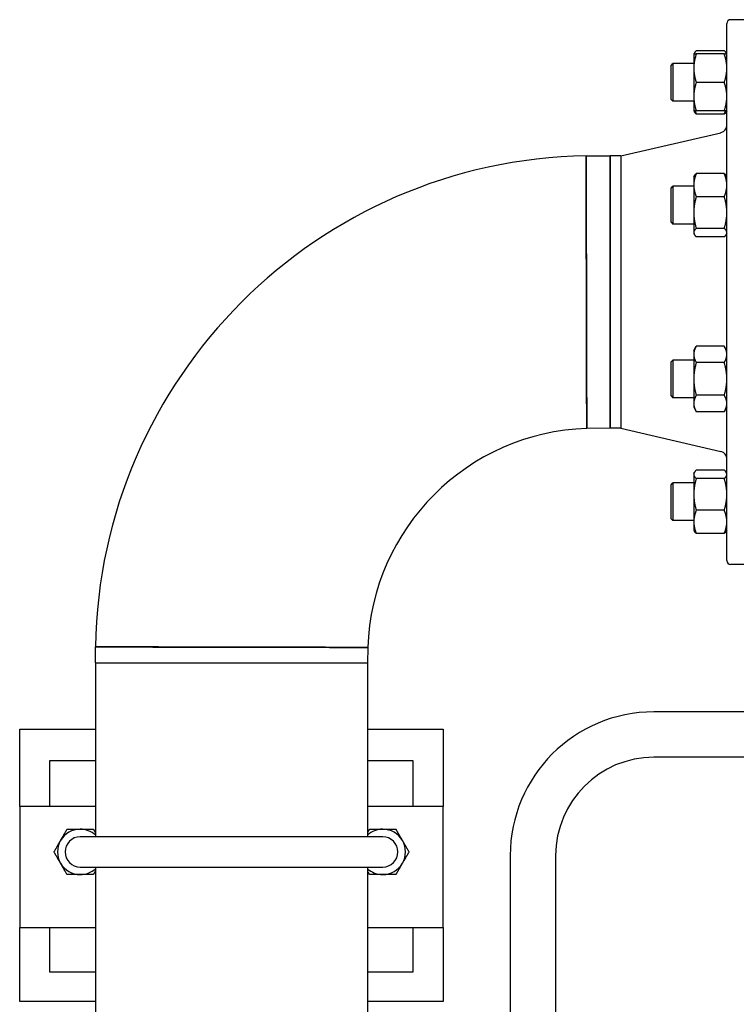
# Paper-space layout 'SHEET_2' of a CAD drawing. Header units: inches. Extents: x 2 to 369, y 6 to 267.
# Tile 26 of 64: x 66 to 78, y 118 to 135. Entities that reach past the tile are written whole.
import ezdxf

# ---------------------------------------------------------------- set-up
doc = ezdxf.new("R2010")
doc.units = ezdxf.units.IN
doc.header["$LTSCALE"] = 8
doc.header["$MEASUREMENT"] = 0
doc.layers.get('0').update_dxf_attribs({"lineweight": 25})

psp = doc.layouts.new('SHEET_2')

# ---------------------------------------------------------------- linework, layer by layer
for p, q in [((77.663, 125.69), (77.663, 134.565)), ((78.476, 134.628), (77.726, 134.628)), ((77.116, 134.061), (77.126, 134.077)), ((77.116, 134.061), (77.116, 133.827)), ((77.621, 134.115), (77.158, 134.115)), ((77.621, 134.061), (77.158, 134.061)), ((77.663, 134.061), (77.654, 134.077)), ((76.741, 133.873), (76.773, 133.905)), ((76.773, 133.905), (76.773, 133.28)), ((77.116, 133.905), (76.773, 133.905)), ((76.741, 133.311), (76.741, 133.873)), ((77.116, 133.827), (77.116, 133.358)), ((77.621, 133.592), (77.158, 133.592)), ((76.741, 133.311), (76.773, 133.28)), ((77.116, 133.28), (76.773, 133.28)), ((77.116, 133.358), (77.116, 133.123)), ((77.116, 133.123), (77.126, 133.107)), ((77.621, 133.123), (77.158, 133.123)), ((77.621, 133.069), (77.158, 133.069)), ((77.663, 133.123), (77.654, 133.107)), ((75.913, 132.378), (77.566, 132.761)), ((75.339, 132.376), (75.733, 132.378)), ((75.733, 132.378), (75.733, 127.878)), ((75.913, 132.378), (75.733, 132.378)), ((75.733, 127.878), (75.733, 132.378)), ((75.913, 132.378), (75.913, 127.878)), ((77.116, 132.031), (77.126, 132.048)), ((77.116, 132.031), (77.116, 131.894)), ((77.621, 132.085), (77.158, 132.085)), ((77.663, 132.031), (77.654, 132.048)), ((76.741, 131.844), (76.773, 131.875)), ((76.741, 131.281), (76.741, 131.844)), ((76.773, 131.875), (76.773, 131.25)), ((77.116, 131.875), (76.773, 131.875)), ((77.116, 131.894), (77.116, 131.441)), ((77.621, 131.703), (77.158, 131.703)), ((77.116, 131.441), (77.116, 131.11)), ((76.741, 131.281), (76.773, 131.25)), ((77.116, 131.25), (76.773, 131.25)), ((77.621, 131.18), (77.158, 131.18)), ((77.116, 131.11), (77.116, 131.094)), ((77.116, 131.094), (77.126, 131.077)), ((77.621, 131.04), (77.158, 131.04)), ((77.663, 131.094), (77.654, 131.077)), ((77.116, 129.161), (77.158, 129.234)), ((77.621, 129.234), (77.158, 129.234)), ((77.663, 129.161), (77.621, 129.234)), ((76.741, 128.974), (76.773, 129.005)), ((76.773, 129.005), (76.773, 128.38)), ((77.116, 129.005), (76.773, 129.005)), ((77.116, 129.161), (77.116, 129.098)), ((77.116, 129.098), (77.116, 128.693)), ((76.741, 128.411), (76.741, 128.974)), ((77.621, 128.963), (77.158, 128.963)), ((77.116, 128.693), (77.116, 128.287)), ((76.741, 128.411), (76.773, 128.38)), ((77.116, 128.38), (76.773, 128.38)), ((77.621, 128.422), (77.158, 128.422)), ((77.116, 128.287), (77.116, 128.224)), ((77.116, 128.224), (77.158, 128.151)), ((77.663, 128.224), (77.621, 128.151)), ((77.621, 128.151), (77.158, 128.151)), ((75.733, 127.878), (75.348, 127.875)), ((75.913, 127.878), (75.733, 127.878)), ((75.913, 127.878), (77.566, 127.494)), ((77.116, 127.132), (77.126, 127.148)), ((77.116, 127.132), (77.116, 127.116)), ((77.116, 127.116), (77.116, 126.784)), ((77.621, 127.186), (77.158, 127.186)), ((77.663, 127.132), (77.654, 127.148)), ((76.741, 126.944), (76.773, 126.976)), ((76.741, 126.382), (76.741, 126.944)), ((76.773, 126.976), (76.773, 126.351)), ((77.116, 126.976), (76.773, 126.976)), ((77.621, 127.046), (77.158, 127.046)), ((77.116, 126.784), (77.116, 126.332)), ((77.621, 126.523), (77.158, 126.523)), ((76.741, 126.382), (76.773, 126.351)), ((77.116, 126.351), (76.773, 126.351)), ((77.116, 126.332), (77.116, 126.194)), ((77.116, 126.194), (77.126, 126.178)), ((77.621, 126.14), (77.158, 126.14)), ((77.663, 126.194), (77.654, 126.178)), ((78.476, 125.628), (77.726, 125.628)), ((67.226, 124.003), (67.227, 124.264)), ((71.728, 124.256), (71.726, 124.003)), ((67.226, 124.003), (71.726, 124.003)), ((67.226, 124.003), (67.226, 121.128)), ((67.226, 124.003), (71.726, 124.003)), ((71.726, 124.003), (71.726, 121.128)), ((80.257, 123.192), (76.458, 123.192)), ((65.976, 121.628), (65.976, 122.905)), ((65.976, 122.905), (67.226, 122.905)), ((71.726, 122.905), (72.976, 122.905)), ((72.976, 122.905), (72.976, 121.628)), ((66.476, 121.628), (66.476, 122.39)), ((66.476, 122.39), (67.226, 122.39)), ((71.726, 122.39), (72.476, 122.39)), ((72.476, 122.39), (72.476, 121.628)), ((80.257, 122.442), (76.458, 122.442)), ((65.976, 121.628), (65.976, 119.628)), ((67.226, 121.628), (65.976, 121.628)), ((72.976, 121.628), (71.726, 121.628)), ((72.976, 119.628), (72.976, 121.628)), ((71.976, 121.128), (66.976, 121.128)), ((74.083, 120.817), (74.083, 112.198)), ((74.833, 120.817), (74.833, 112.198)), ((66.976, 120.628), (71.976, 120.628)), ((67.226, 120.628), (67.226, 114.873)), ((71.726, 120.628), (71.726, 114.873)), ((65.976, 119.628), (67.226, 119.628)), ((65.976, 118.405), (65.976, 119.628)), ((66.476, 118.89), (66.476, 119.628)), ((71.726, 119.628), (72.976, 119.628)), ((72.476, 119.628), (72.476, 118.89)), ((72.976, 119.628), (72.976, 118.405)), ((67.226, 118.89), (66.476, 118.89)), ((72.476, 118.89), (71.726, 118.89)), ((67.226, 118.405), (65.976, 118.405)), ((72.976, 118.405), (71.726, 118.405))]:
    psp.add_line(p, q)
for centre, radius, start, end in [((77.726, 134.565), 0.0625, 90, 180), ((77.538, 132.883), 0.125, 283.0693, 0), ((75.476, 124.128), 8.25, 90.9502, 179.0498), ((75.476, 124.128), 3.75, 91.9555, 178.0445), ((77.538, 127.372), 0.125, 0, 76.9307), ((77.726, 125.69), 0.0625, 180, 270), ((76.458, 120.817), 2.375, 90, 180), ((76.458, 120.817), 1.625, 90, 180), ((66.976, 120.878), 0.375, 90, 150), ((66.976, 120.878), 0.375, 48.1897, 90), ((71.976, 120.878), 0.375, 90, 131.8103), ((71.976, 120.878), 0.375, 30, 90), ((66.976, 120.878), 0.375, 150, 210), ((66.976, 120.878), 0.25, 90, 270), ((71.976, 120.878), 0.25, 270, 90), ((71.976, 120.878), 0.375, 330, 30), ((66.976, 120.878), 0.375, 210, 270), ((66.976, 120.878), 0.375, 270, 311.8103), ((71.976, 120.878), 0.375, 228.1897, 270), ((71.976, 120.878), 0.375, 270, 330)]:
    psp.add_arc(centre, radius, start, end)
for points, weights in [([(77.158, 134.061), (77.116, 133.935), (77.116, 133.827)], [1.10906450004, 1.0930923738, 1]), ([(77.116, 134.061), (77.116, 134.061), (77.158, 134.061)], [1, 1.0930923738, 1.10906450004]), ([(77.158, 134.115), (77.126, 134.086), (77.119, 134.061)], [1.10906450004, 1.09674264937, 1.03852268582]), ([(77.661, 134.061), (77.654, 134.086), (77.621, 134.115)], [1.03852268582, 1.09674264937, 1.10906450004]), ([(77.663, 133.827), (77.663, 133.935), (77.621, 134.061)], [1, 1.0930923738, 1.10906450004]), ([(77.621, 134.061), (77.663, 134.061), (77.663, 134.061)], [1.10906450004, 1.0930923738, 1]), ([(77.116, 133.827), (77.116, 133.718), (77.158, 133.592)], [1, 1.0930923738, 1.10906450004]), ([(77.621, 133.592), (77.663, 133.718), (77.663, 133.827)], [1.10906450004, 1.0930923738, 1]), ([(77.158, 133.592), (77.116, 133.467), (77.116, 133.358)], [1.10906450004, 1.0930923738, 1]), ([(77.663, 133.358), (77.663, 133.467), (77.621, 133.592)], [1, 1.0930923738, 1.10906450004]), ([(77.116, 133.358), (77.116, 133.249), (77.158, 133.123)], [1, 1.0930923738, 1.10906450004]), ([(77.621, 133.123), (77.663, 133.249), (77.663, 133.358)], [1.10906450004, 1.0930923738, 1]), ([(77.158, 133.123), (77.116, 133.123), (77.116, 133.123)], [1.10906450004, 1.0930923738, 1]), ([(77.158, 133.069), (77.136, 133.089), (77.126, 133.107)], [1.10906450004, 1.10058521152, 1.0703708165]), ([(77.139, 133.123), (77.147, 133.097), (77.158, 133.069)], [1.09444483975, 1.10467156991, 1.10906450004]), ([(77.663, 133.123), (77.663, 133.123), (77.621, 133.123)], [1, 1.0930923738, 1.10906450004]), ([(77.621, 133.069), (77.633, 133.097), (77.641, 133.123)], [1.10906450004, 1.10467156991, 1.09444483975]), ([(77.654, 133.107), (77.643, 133.089), (77.621, 133.069)], [1.07037081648, 1.10058521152, 1.10906450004]), ([(77.158, 132.085), (77.116, 131.983), (77.116, 131.894)], [1.10906450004, 1.0930923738, 1]), ([(77.126, 132.048), (77.136, 132.066), (77.158, 132.085)], [1.07037081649, 1.10058521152, 1.10906450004]), ([(77.663, 131.894), (77.663, 131.983), (77.621, 132.085)], [1, 1.0930923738, 1.10906450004]), ([(77.621, 132.085), (77.643, 132.066), (77.654, 132.048)], [1.10906450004, 1.10058521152, 1.07037081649]), ([(77.116, 131.894), (77.116, 131.805), (77.158, 131.703)], [1, 1.0930923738, 1.10906450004]), ([(77.621, 131.703), (77.663, 131.805), (77.663, 131.894)], [1.10906450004, 1.0930923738, 1]), ([(77.158, 131.703), (77.116, 131.563), (77.116, 131.441)], [1.10906450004, 1.0930923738, 1]), ([(77.663, 131.441), (77.663, 131.563), (77.621, 131.703)], [1, 1.0930923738, 1.10906450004]), ([(77.116, 131.441), (77.116, 131.32), (77.158, 131.18)], [1, 1.0930923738, 1.10906450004]), ([(77.621, 131.18), (77.663, 131.32), (77.663, 131.441)], [1.10906450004, 1.0930923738, 1]), ([(77.158, 131.18), (77.116, 131.142), (77.116, 131.11)], [1.10906450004, 1.0930923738, 1]), ([(77.663, 131.11), (77.663, 131.142), (77.621, 131.18)], [1, 1.0930923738, 1.10906450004]), ([(77.116, 131.11), (77.116, 131.077), (77.158, 131.04)], [1, 1.0930923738, 1.10906450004]), ([(77.621, 131.04), (77.663, 131.077), (77.663, 131.11)], [1.10906450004, 1.0930923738, 1]), ([(77.158, 129.234), (77.116, 129.161), (77.116, 129.098)], [1.10906450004, 1.0930923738, 1]), ([(77.663, 129.098), (77.663, 129.161), (77.621, 129.234)], [1, 1.0930923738, 1.10906450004]), ([(77.116, 129.098), (77.116, 129.036), (77.158, 128.963)], [1, 1.0930923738, 1.10906450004]), ([(77.621, 128.963), (77.663, 129.036), (77.663, 129.098)], [1.10906450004, 1.0930923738, 1]), ([(77.158, 128.963), (77.116, 128.818), (77.116, 128.693)], [1.10906450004, 1.0930923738, 1]), ([(77.663, 128.693), (77.663, 128.818), (77.621, 128.963)], [1, 1.0930923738, 1.10906450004]), ([(77.116, 128.693), (77.116, 128.567), (77.158, 128.422)], [1, 1.0930923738, 1.10906450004]), ([(77.621, 128.422), (77.663, 128.567), (77.663, 128.693)], [1.10906450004, 1.0930923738, 1]), ([(77.158, 128.422), (77.116, 128.349), (77.116, 128.287)], [1.10906450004, 1.0930923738, 1]), ([(77.663, 128.287), (77.663, 128.349), (77.621, 128.422)], [1, 1.0930923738, 1.10906450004]), ([(77.116, 128.287), (77.116, 128.224), (77.158, 128.151)], [1, 1.0930923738, 1.10906450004]), ([(77.621, 128.151), (77.663, 128.224), (77.663, 128.287)], [1.10906450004, 1.0930923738, 1]), ([(77.158, 127.186), (77.116, 127.148), (77.116, 127.116)], [1.10906450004, 1.0930923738, 1]), ([(77.116, 127.116), (77.116, 127.083), (77.158, 127.046)], [1, 1.0930923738, 1.10906450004]), ([(77.663, 127.116), (77.663, 127.148), (77.621, 127.186)], [1, 1.0930923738, 1.10906450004]), ([(77.621, 127.046), (77.663, 127.083), (77.663, 127.116)], [1.10906450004, 1.0930923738, 1]), ([(77.158, 127.046), (77.116, 126.906), (77.116, 126.784)], [1.10906450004, 1.0930923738, 1]), ([(77.663, 126.784), (77.663, 126.906), (77.621, 127.046)], [1, 1.0930923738, 1.10906450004]), ([(77.116, 126.784), (77.116, 126.663), (77.158, 126.523)], [1, 1.0930923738, 1.10906450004]), ([(77.621, 126.523), (77.663, 126.663), (77.663, 126.784)], [1.10906450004, 1.0930923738, 1]), ([(77.158, 126.523), (77.116, 126.42), (77.116, 126.332)], [1.10906450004, 1.0930923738, 1]), ([(77.663, 126.332), (77.663, 126.42), (77.621, 126.523)], [1, 1.0930923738, 1.10906450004]), ([(77.116, 126.332), (77.116, 126.243), (77.158, 126.14)], [1, 1.0930923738, 1.10906450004]), ([(77.621, 126.14), (77.663, 126.243), (77.663, 126.332)], [1.10906450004, 1.0930923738, 1]), ([(77.158, 126.14), (77.136, 126.16), (77.126, 126.178)], [1.10906450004, 1.10058521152, 1.07037081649]), ([(77.654, 126.178), (77.643, 126.16), (77.621, 126.14)], [1.07037081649, 1.10058521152, 1.10906450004]), ([(66.651, 121.065), (66.701, 121.152), (66.759, 121.253)], [1, 1.0930923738, 1.10906450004]), ([(66.759, 121.253), (66.875, 121.253), (66.976, 121.253)], [1.10906450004, 1.0930923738, 1]), ([(66.976, 121.253), (67.076, 121.253), (67.192, 121.253)], [1, 1.0930923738, 1.10906450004]), ([(67.192, 121.253), (67.21, 121.223), (67.226, 121.195)], [1.10906450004, 1.10424358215, 1.09239675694]), ([(71.726, 121.195), (71.742, 121.223), (71.759, 121.253)], [1.09239675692, 1.10424358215, 1.10906450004]), ([(71.759, 121.253), (71.875, 121.253), (71.976, 121.253)], [1.10906450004, 1.0930923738, 1]), ([(71.976, 121.253), (72.076, 121.253), (72.192, 121.253)], [1, 1.0930923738, 1.10906450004]), ([(72.192, 121.253), (72.25, 121.152), (72.3, 121.065)], [1.10906450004, 1.0930923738, 1]), ([(66.543, 120.878), (66.601, 120.978), (66.651, 121.065)], [1.10906450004, 1.0930923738, 1]), ([(72.3, 121.065), (72.351, 120.978), (72.409, 120.878)], [1, 1.0930923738, 1.10906450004]), ([(66.651, 120.69), (66.601, 120.777), (66.543, 120.878)], [1, 1.0930923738, 1.10906450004]), ([(72.409, 120.878), (72.351, 120.777), (72.3, 120.69)], [1.10906450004, 1.0930923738, 1]), ([(66.759, 120.503), (66.701, 120.603), (66.651, 120.69)], [1.10906450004, 1.0930923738, 1]), ([(67.226, 120.561), (67.21, 120.533), (67.192, 120.503)], [1.09239675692, 1.10424358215, 1.10906450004]), ([(71.759, 120.503), (71.742, 120.533), (71.726, 120.561)], [1.10906450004, 1.10424358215, 1.09239675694]), ([(72.3, 120.69), (72.25, 120.603), (72.192, 120.503)], [1, 1.0930923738, 1.10906450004]), ([(66.976, 120.503), (66.875, 120.503), (66.759, 120.503)], [1, 1.0930923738, 1.10906450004]), ([(67.192, 120.503), (67.076, 120.503), (66.976, 120.503)], [1.10906450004, 1.0930923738, 1]), ([(71.976, 120.503), (71.875, 120.503), (71.759, 120.503)], [1, 1.0930923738, 1.10906450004]), ([(72.192, 120.503), (72.076, 120.503), (71.976, 120.503)], [1.10906450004, 1.0930923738, 1])]:
    psp.add_rational_spline(points, weights, degree=2)
for points, knots in [([(75.339, 132.376), (75.339, 132.376), (75.339, 132.359), (75.339, 132.261), (75.339, 132.137), (75.339, 131.795), (75.34, 131.578), (75.34, 131.076), (75.341, 130.788), (75.341, 130.37), (75.342, 130.249), (75.342, 130.128)], [-8.240302, -8.240302, -8.240302, -8.240302, -7.116359, -7.116359, -5.01026, -5.01026, -2.962757, -2.962757, -0.846548, -0.846548, 0, 0, 0, 0]), ([(75.339, 132.376), (75.339, 132.376), (75.339, 132.359), (75.339, 132.261), (75.339, 132.137), (75.339, 131.795), (75.34, 131.578), (75.34, 131.076), (75.341, 130.788), (75.341, 130.37), (75.342, 130.249), (75.342, 130.128)], [-8.240302, -8.240302, -8.240302, -8.240302, -7.116349, -7.116349, -5.010254, -5.010254, -2.962753, -2.962753, -0.846547, -0.846547, 0, 0, 0, 0]), ([(75.342, 130.128), (75.342, 130.006), (75.342, 129.884), (75.343, 129.465), (75.344, 129.177), (75.345, 128.674), (75.346, 128.458), (75.347, 128.115), (75.347, 127.991), (75.348, 127.868), (75.348, 127.859), (75.347, 127.948), (75.347, 128.047), (75.346, 128.335), (75.345, 128.522), (75.344, 128.955), (75.344, 129.199), (75.343, 129.674), (75.342, 129.899), (75.342, 130.124), (75.341, 130.349), (75.341, 130.574), (75.34, 131.049), (75.34, 131.294), (75.34, 131.727), (75.339, 131.913), (75.339, 132.203), (75.339, 132.303), (75.339, 132.392), (75.339, 132.385), (75.339, 132.261), (75.339, 132.137), (75.339, 131.795), (75.34, 131.578), (75.34, 131.076), (75.341, 130.788), (75.341, 130.37), (75.343, 129.377), (75.343, 129.265)], [0, 0, 0, 0, 0.053344, 0.053344, 0.185944, 0.185944, 0.314059, 0.314059, 0.445844, 0.445844, 0.568161, 0.568161, 0.693255, 0.693255, 0.814725, 0.814725, 0.933843, 0.933843, 1.032463, 1.032463, 1.032463, 1.131082, 1.131082, 1.250137, 1.250137, 1.371231, 1.371231, 1.496708, 1.496708, 1.619324, 1.619324, 1.7512, 1.7512, 1.879408, 1.879408, 2.011918, 2.011918, 2.064926, 2.064926, 2.064926, 2.064926]), ([(75.342, 130.128), (75.342, 130.006), (75.342, 129.884), (75.343, 129.465), (75.344, 129.177), (75.345, 128.674), (75.346, 128.458), (75.347, 128.115), (75.347, 127.991), (75.348, 127.893), (75.348, 127.876), (75.348, 127.876)], [-32.97731, -32.97731, -32.97731, -32.97731, -32.125397, -32.125397, -30.007738, -30.007738, -27.961721, -27.961721, -25.857083, -25.857083, -24.728992, -24.728992, -24.728992, -24.728992]), ([(75.343, 129.265), (75.344, 129.145), (75.344, 129.03), (75.345, 128.674), (75.346, 128.458), (75.347, 128.115), (75.347, 127.991), (75.348, 127.893), (75.348, 127.876), (75.348, 127.876)], [-30.912384, -30.912384, -30.912384, -30.912384, -30.007698, -30.007698, -27.961684, -27.961684, -25.857049, -25.857049, -24.728992, -24.728992, -24.728992, -24.728992]), ([(69.476, 124.261), (69.355, 124.262), (69.234, 124.262), (68.816, 124.263), (68.527, 124.263), (68.025, 124.264), (67.809, 124.264), (67.466, 124.264), (67.342, 124.264), (67.219, 124.264), (67.211, 124.264), (67.301, 124.264), (67.401, 124.264), (67.69, 124.264), (67.877, 124.264), (68.309, 124.263), (68.554, 124.263), (69.029, 124.262), (69.254, 124.262), (69.479, 124.261), (69.704, 124.261), (69.929, 124.261), (70.404, 124.26), (70.649, 124.259), (71.081, 124.258), (71.268, 124.257), (71.556, 124.256), (71.655, 124.256), (71.744, 124.255), (71.736, 124.256), (71.612, 124.256), (71.488, 124.256), (71.145, 124.258), (70.929, 124.258), (70.427, 124.26), (70.138, 124.26), (69.719, 124.261), (67.227, 124.264), (67.227, 124.264)], [0, 0, 0, 0, 0.211534, 0.211534, 0.740328, 0.740328, 1.251955, 1.251955, 1.778223, 1.778223, 2.267534, 2.267534, 2.768265, 2.768265, 3.251503, 3.251503, 3.726603, 3.726603, 4.120155, 4.120155, 4.120155, 4.513707, 4.513707, 4.989061, 4.989061, 5.473801, 5.473801, 5.973001, 5.973001, 6.461121, 6.461121, 6.987025, 6.987025, 7.498279, 7.498279, 8.027436, 8.027436, 8.240311, 8.240311, 8.240311, 8.240311]), ([(69.476, 124.261), (69.355, 124.262), (69.234, 124.262), (68.816, 124.263), (68.527, 124.263), (68.025, 124.264), (67.809, 124.264), (67.466, 124.264), (67.342, 124.264), (67.244, 124.264), (67.227, 124.264), (67.227, 124.264)], [-32.97731, -32.97731, -32.97731, -32.97731, -32.130762, -32.130762, -30.014553, -30.014553, -27.96705, -27.96705, -25.860951, -25.860951, -24.737007, -24.737007, -24.737007, -24.737007]), ([(71.728, 124.256), (71.728, 124.256), (71.71, 124.256), (71.612, 124.256), (71.488, 124.256), (71.145, 124.258), (70.929, 124.258), (70.427, 124.26), (70.138, 124.26), (69.719, 124.261), (69.597, 124.261), (69.476, 124.261)], [-8.248318, -8.248318, -8.248318, -8.248318, -7.120226, -7.120226, -5.015589, -5.015589, -2.969572, -2.969572, -0.851913, -0.851913, 0, 0, 0, 0]), ([(71.728, 124.256), (71.728, 124.256), (71.71, 124.256), (71.612, 124.256), (71.488, 124.256), (71.145, 124.258), (70.929, 124.258), (70.427, 124.26), (70.138, 124.26), (69.719, 124.261), (69.597, 124.261), (69.476, 124.261)], [-8.248318, -8.248318, -8.248318, -8.248318, -7.120237, -7.120237, -5.015596, -5.015596, -2.969576, -2.969576, -0.851914, -0.851914, 0, 0, 0, 0])]:
    psp.add_open_spline(points, degree=3, knots=knots)

doc.saveas('drawing.dxf')
